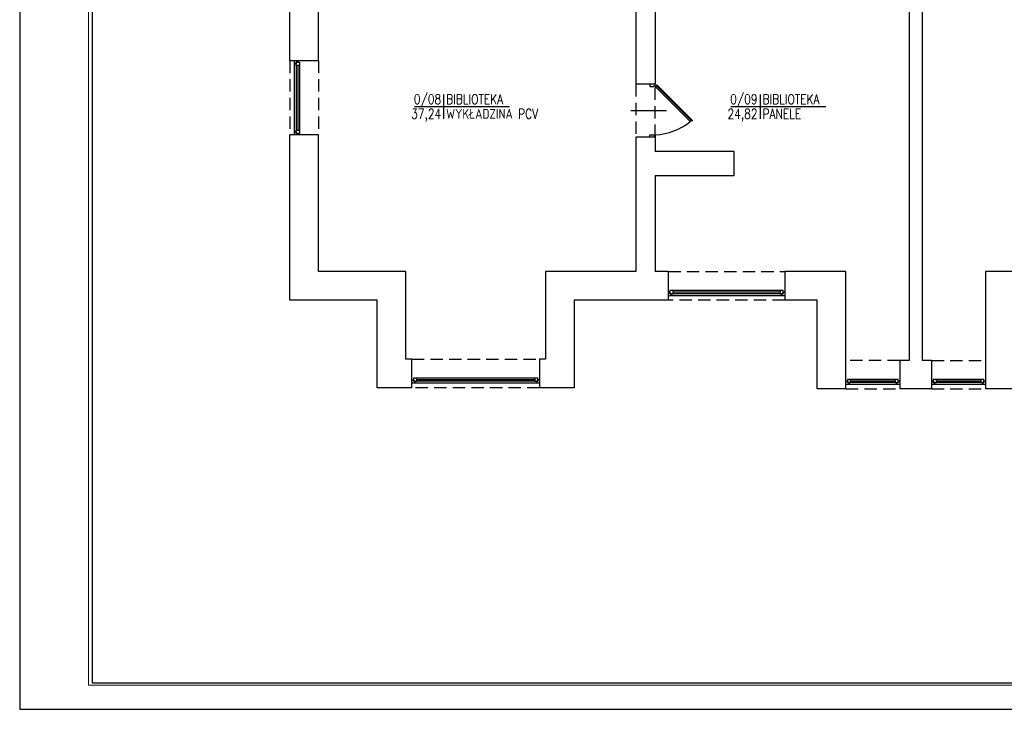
# Model space of a CAD drawing. Header units: millimetres. Extents: x -283 to 124139, y -3891 to 5906.
# Tile 47 of 55: x -283 to 1305, y 1172 to 2286. Entities that reach past the tile are written whole.
import ezdxf
from ezdxf.enums import TextEntityAlignment as Align

# ---------------------------------------------------------------- set-up
doc = ezdxf.new("R2010")
doc.units = ezdxf.units.MM
doc.header["$LTSCALE"] = 20
doc.header["$MEASUREMENT"] = 0
doc.linetypes.add('DASHEDX2', pattern=[1.5, 1, -0.5])
doc.layers.get('0').update_dxf_attribs({"color": 252, "linetype": 'CONTINUOUS'})
for name, color, linetype in [('1-OPIS-POM', 252, 'CONTINUOUS'), ('I-DRZWI', 252, 'CONTINUOUS'), ('I-NAD', 252, 'DASHEDX2'), ('I-OKNA', 252, 'CONTINUOUS'), ('I-SCIANA', 252, 'CONTINUOUS'), ('TABELKA', 252, 'CONTINUOUS')]:
    doc.layers.add(name, color=color, linetype=linetype)
doc.styles.add('ROMANS', font='romans.shx', dxfattribs={"width": 0.75})

# ---------------------------------------------------------------- blocks, each defined once
blk = doc.blocks.new('D90')
blk.add_line((32.6, 45), (-28, 45))
for points in [[(-9.2, 87.2), (-9.2, 90), (0, 90), (0, 86.3), (-6.4, 86.3), (-6.4, 87.2)], [(-72.6, 61.8), (-11.7, 0.9), (-10.6, 2), (-71.5, 62.9)], [(-9.2, 2.8), (-9.2, 0), (0, 0), (0, 3.7), (-6.4, 3.7), (-6.4, 2.8)]]:
    blk.add_lwpolyline(points, close=True)
blk.add_lwpolyline([(-11.3, 2.7), (-9.5, 4.5), (-68.6, 63.5), (-70.3, 61.8)])
blk.add_arc((-4.6, -14.5), 100.9, 92.6186, 129.3487)
blk = doc.blocks.new('OPIS-POM')
for p, q in [((0, 25), (0, -25)), ((-60, 0), (135, 0))]:
    blk.add_line(p, q)
at = {"style": 'ROMANS', "width": 0.8, "flags": 4}
blk.add_attdef('NR', text='', height=20, dxfattribs=at).set_placement((-5, 5), align=Align.RIGHT)
blk.add_attdef('NAZWA', (5, 5), '', height=20, dxfattribs=at)
blk.add_attdef('POW.', text='', height=20, dxfattribs=at).set_placement((-5, -5), align=Align.TOP_RIGHT)
blk.add_attdef('POSADZKA', text='', height=20, dxfattribs=at).set_placement((5, -5), align=Align.TOP_LEFT)

msp = doc.modelspace()

# ---------------------------------------------------------------- linework, layer by layer
at = {"linetype": 'Continuous', "lineweight": 5}
msp.add_lwpolyline([(-172.2, 1211.2), (2824, 1211.2), (2824, 3339.3), (-172.2, 3339.3)], close=True, dxfattribs=at)
at = {"layer": 'I-NAD'}
for points in [[(152.7, 2219.8), (152.7, 2099.8)], [(198.8, 2219.8), (198.8, 2099.8)], [(711, 2181.8), (711, 2096.5)], [(742.4, 2096.5), (742.4, 2181.8)], [(763.4, 1879.1), (951.3, 1879.1)], [(951.3, 1833.1), (763.4, 1833.1)], [(349.6, 1737.8), (555.6, 1737.8)], [(1136.9, 1735.7), (1049.9, 1735.7)], [(1188.2, 1735.7), (1275.2, 1735.7)], [(555.6, 1691.7), (349.6, 1691.7)], [(1049.9, 1689.7), (1136.9, 1689.7)], [(1188.2, 1689.7), (1275.2, 1689.7)]]:
    msp.add_lwpolyline(points, dxfattribs=at)
at = {"layer": 'I-OKNA'}
for p, q in [((160.5, 2104.9), (160.5, 2214.7)), ((163, 2212.1), (163, 2107.5)), ((165.5, 2212.1), (165.5, 2107.5)), ((168.1, 2212.1), (168.1, 2107.5)), ((168.1, 2212.1), (168.1, 2107.5)), ((168.1, 2102.3), (163, 2102.3)), ((766, 1848.5), (766, 1843.4)), ((943.7, 1848.5), (771.1, 1848.5)), ((943.7, 1848.5), (771.1, 1848.5)), ((943.7, 1845.9), (771.1, 1845.9)), ((943.7, 1843.4), (771.1, 1843.4)), ((768.5, 1840.8), (946.2, 1840.8)), ((352.2, 1707.1), (352.2, 1702)), ((547.9, 1707.1), (357.4, 1707.1)), ((547.9, 1707.1), (357.4, 1707.1)), ((547.9, 1704.6), (357.4, 1704.6)), ((547.9, 1702), (357.4, 1702)), ((1052.5, 1705), (1052.5, 1700)), ((1129.1, 1705), (1057.5, 1705)), ((1129.1, 1705), (1057.5, 1705)), ((1129.1, 1702.5), (1057.5, 1702.5)), ((1129.1, 1700), (1057.5, 1700)), ((1190.8, 1705), (1190.8, 1700)), ((1267.6, 1705), (1196, 1705)), ((1267.6, 1705), (1196, 1705)), ((1267.6, 1702.5), (1196, 1702.5)), ((1267.6, 1700), (1196, 1700)), ((354.8, 1699.5), (550.5, 1699.5)), ((1054.9, 1697.4), (1131.7, 1697.4)), ((1193.4, 1697.4), (1270.1, 1697.4))]:
    msp.add_line(p, q, dxfattribs=at)
for points in [[(163, 2217.2), (163, 2214.7), (160.5, 2214.7), (160.5, 2219.8)], [(165.5, 2219.8), (165.5, 2217.2), (163, 2217.2), (168.1, 2217.2)], [(168.1, 2217.2), (168.1, 2212.1), (163, 2212.1), (163, 2217.2)], [(160.5, 2099.8), (160.5, 2104.9), (163, 2104.9), (163, 2102.3)], [(163, 2102.3), (163, 2107.5), (168.1, 2107.5), (168.1, 2102.3)], [(163, 2102.3), (165.5, 2102.3), (165.5, 2099.8)], [(766, 1843.4), (766, 1845.9), (763.4, 1845.9)], [(763.4, 1840.8), (768.5, 1840.8), (768.5, 1843.4), (766, 1843.4)], [(766, 1843.4), (771.1, 1843.4), (771.1, 1848.5), (766, 1848.5)], [(948.7, 1848.5), (943.7, 1848.5), (943.7, 1843.4), (948.7, 1843.4)], [(948.7, 1843.4), (946.2, 1843.4), (946.2, 1840.8), (951.3, 1840.8)], [(951.3, 1845.9), (948.7, 1845.9), (948.7, 1843.4), (948.7, 1848.5)], [(352.2, 1702), (352.2, 1704.6), (349.6, 1704.6)], [(349.6, 1699.5), (354.8, 1699.5), (354.8, 1702), (352.2, 1702)], [(352.2, 1702), (357.4, 1702), (357.4, 1707.1), (352.2, 1707.1)], [(553.1, 1707.1), (547.9, 1707.1), (547.9, 1702), (553.1, 1702)], [(553.1, 1702), (550.5, 1702), (550.5, 1699.5), (555.6, 1699.5)], [(555.6, 1704.6), (553.1, 1704.6), (553.1, 1702), (553.1, 1707.1)], [(1052.5, 1700), (1052.5, 1702.5), (1049.9, 1702.5)], [(1049.9, 1697.4), (1054.9, 1697.4), (1054.9, 1700), (1052.5, 1700)], [(1052.5, 1700), (1057.5, 1700), (1057.5, 1705), (1052.5, 1705)], [(1134.3, 1705), (1129.1, 1705), (1129.1, 1700), (1134.3, 1700)], [(1134.3, 1700), (1131.7, 1700), (1131.7, 1697.4), (1136.9, 1697.4)], [(1136.9, 1702.5), (1134.3, 1702.5), (1134.3, 1700), (1134.3, 1705)], [(1190.8, 1700), (1190.8, 1702.5), (1188.2, 1702.5)], [(1188.2, 1697.4), (1193.4, 1697.4), (1193.4, 1700), (1190.8, 1700)], [(1190.8, 1700), (1196, 1700), (1196, 1705), (1190.8, 1705)], [(1272.6, 1705), (1267.6, 1705), (1267.6, 1700), (1272.6, 1700)], [(1272.6, 1700), (1270.1, 1700), (1270.1, 1697.4), (1275.2, 1697.4)], [(1275.2, 1702.5), (1272.6, 1702.5), (1272.6, 1700), (1272.6, 1705)]]:
    msp.add_lwpolyline(points, dxfattribs=at)
at = {"layer": 'I-SCIANA', "linetype": 'Continuous', "lineweight": 25}
for p, q in [((152.7, 2219.8), (152.7, 2788.6)), ((198.8, 2219.8), (198.8, 2673)), ((711, 2461), (711, 2181.8)), ((742.4, 2461), (742.4, 2181.8)), ((1152.2, 2461), (1152.2, 1735.7)), ((1172.8, 2461), (1172.8, 1735.7)), ((198.8, 2219.8), (152.7, 2219.8)), ((198.8, 2219.8), (152.7, 2219.8)), ((198.8, 2099.8), (152.7, 2099.8)), ((198.8, 2099.8), (152.7, 2099.8)), ((711, 2096.5), (711, 1879.1)), ((742.4, 2096.5), (742.4, 2073.2)), ((742.4, 2034.2), (742.4, 1879.1)), ((711, 1879.1), (565.3, 1879.1)), ((763.4, 1879.1), (742.4, 1879.1)), ((763.4, 1879.1), (763.4, 1833.1)), ((1049.9, 1879.1), (951.3, 1879.1)), ((951.3, 1879.1), (951.3, 1833.1)), ((1049.9, 1689.7), (1049.9, 1879.1)), ((1369.7, 1879.1), (1275.2, 1879.1)), ((1275.2, 1879.1), (1275.2, 1689.7)), ((763.4, 1833.1), (611.5, 1833.1)), ((1003.7, 1833.1), (951.3, 1833.1)), ((349.6, 1691.7), (349.6, 1737.8)), ((555.6, 1737.8), (555.6, 1691.7)), ((1152.2, 1735.7), (1136.9, 1735.7)), ((1136.9, 1735.7), (1136.9, 1689.7)), ((1188.2, 1735.7), (1172.8, 1735.7)), ((1188.2, 1735.7), (1188.2, 1689.7)), ((1188.2, 1689.7), (1136.9, 1689.7))]:
    msp.add_line(p, q, dxfattribs=at)
for points in [[(742.4, 2181.8), (711, 2181.8)], [(293.8, 1833.1), (152.7, 1833.1), (152.7, 2099.8)], [(340, 1879.1), (198.8, 1879.1), (198.8, 2099.8)], [(742.4, 2096.5), (711, 2096.5)], [(742.4, 2034.2), (869.5, 2034.2), (869.5, 2073.2), (742.4, 2073.2)], [(349.6, 1737.8), (340, 1737.8), (340, 1879.1)], [(565.3, 1879.1), (565.3, 1737.8), (555.6, 1737.8)], [(349.6, 1691.7), (293.8, 1691.7), (293.8, 1833.1)], [(611.5, 1833.1), (611.5, 1691.7), (555.6, 1691.7)], [(1049.9, 1689.7), (1003.7, 1689.7), (1003.7, 1833.1)], [(1321.3, 1833.1), (1321.3, 1689.7), (1275.2, 1689.7)]]:
    msp.add_lwpolyline(points, dxfattribs=at)
at = {"layer": 'TABELKA'}
for points in [[(-283.1, 3399.8), (-283.1, 1172.3), (2866.9, 1172.3), (2866.9, 3399.8)], [(-283.1, 3399.8), (-283.1, 1172.3), (2866.9, 1172.3), (2866.9, 3399.8)], [(-166.4, 1215.3), (2824, 1215.3), (2824, 3339.3), (-166.4, 3339.3)]]:
    msp.add_lwpolyline(points, close=True, dxfattribs=at)

# ---------------------------------------------------------------- block references
at = {"layer": '1-OPIS-POM', "xscale": 0.7862338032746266, "yscale": 0.7862338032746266, "zscale": 0.7862338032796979}
for p, values in [((400.9, 2145.8), {'NR': '0/08', 'NAZWA': 'BIBLIOTEKA', 'POW.': '37,24', 'POSADZKA': 'WYKŁADZINA PCV'}), ((911.3, 2145.8), {'NR': '0/09', 'NAZWA': 'BIBLIOTEKA', 'POW.': '24,82', 'POSADZKA': 'PANELE '})]:
    msp.add_blockref('OPIS-POM', p, dxfattribs=at).add_auto_attribs(values)
at = {"layer": 'I-DRZWI', "xscale": 0.9476009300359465, "yscale": 0.9476009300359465, "zscale": 0.9476009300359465, "rotation": 180}
msp.add_blockref('D90', (733.7, 2181.8), dxfattribs=at)

doc.saveas('drawing.dxf')
